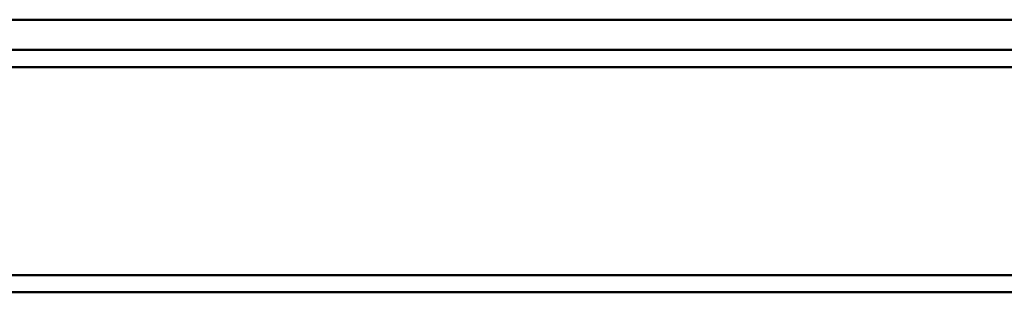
# Paper-space layout 'Layout1' of a CAD drawing. Extents: x -2 to 1033, y -36 to 596.
# Tile 99 of 256: x 247.05 to 266.56, y 482.59 to 487.99. Entities that reach past the tile are written whole.
import ezdxf

# ---------------------------------------------------------------- set-up
doc = ezdxf.new("R2010")
doc.units = 0
doc.linetypes.add('ACAD_ISO04W100', pattern=[30.5, 24, -3, 0.5, -3])
doc.layers.add('SS_JEŘÁBOVÁ DRÁHA', color=11, linetype='CONTINUOUS', lineweight=50)

psp = doc.layouts.get("Layout1")

# ---------------------------------------------------------------- linework, layer by layer
at = {"layer": 'SS_JEŘÁBOVÁ DRÁHA', "color": 1, "linetype": 'Continuous', "ltscale": 0.25}
for p, q in [((280.8, 487.985), (170.6, 487.985)), ((280.8, 487.385), (170.6, 487.385)), ((170.6, 487.045), (280.8, 487.045)), ((280.73, 482.925), (170.6, 482.925)), ((280.73, 482.585), (170.6, 482.585))]:
    psp.add_line(p, q, dxfattribs=at)
at = {"layer": 'SS_JEŘÁBOVÁ DRÁHA', "color": 7, "linetype": 'ACAD_ISO04W100', "ltscale": 0.25}
for p, q in [((282.8, 487.385), (171, 487.385)), ((285.2, 482.585), (168.1, 482.585))]:
    psp.add_line(p, q, dxfattribs=at)

doc.saveas('drawing.dxf')
